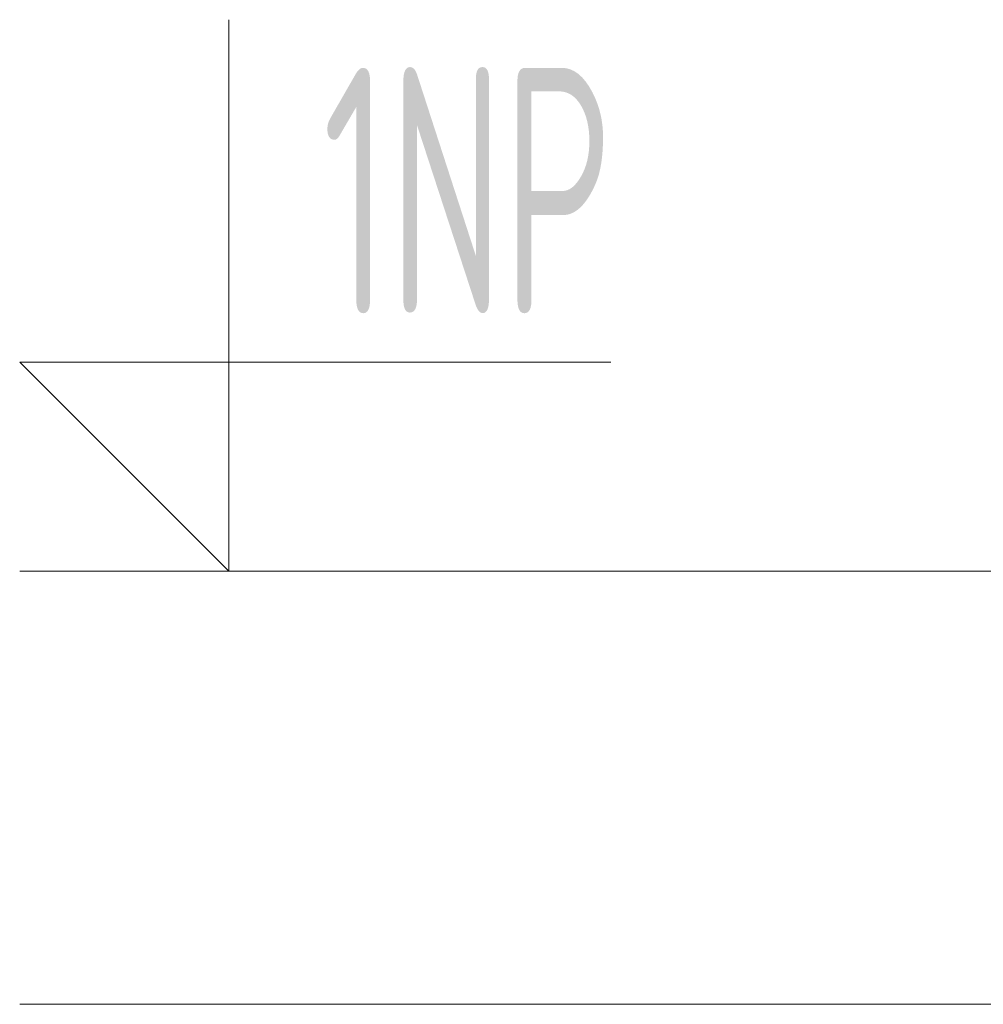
# Model space of a CAD drawing. Header units: millimetres. Extents: x 17747 to 112039, y -74980 to 446921.
# Tile 2 of 256: x 28093 to 28582, y -74980 to -74480. Entities that reach past the tile are written whole.
import ezdxf

# ---------------------------------------------------------------- set-up
doc = ezdxf.new("R2010")
doc.units = ezdxf.units.MM
doc.linetypes.add('phl_thick', pattern=[0])
doc.layers.add('UT_KOTY - DIMENZE', color=7, linetype='Continuous', lineweight=5)
doc.layers.add('VZT_50 POPIS - OBECNE', color=7, linetype='Continuous', lineweight=5)
doc.styles.add('ISOCP 2.5', font='isocp.shx', dxfattribs={"width": 0.6, "height": 2.5})

msp = doc.modelspace()

# ---------------------------------------------------------------- linework, layer by layer
at = {"layer": 'VZT_50 POPIS - OBECNE', "linetype": 'phl_thick'}
for p, q in [((28199.14, -74480.31), (28199.14, -74760.31)), ((28199.14, -74760.31), (28093.07, -74654.24)), ((28093.07, -74654.24), (28393.07, -74654.24)), ((28093.07, -74760.31), (56167.95, -74760.31)), ((28093.07, -74980.31), (56167.95, -74980.31))]:
    msp.add_line(p, q, dxfattribs=at)

# ---------------------------------------------------------------- texts
at = {"layer": 'UT_KOTY - DIMENZE', "linetype": 'phl_thick', "style": 'ISOCP 2.5', "width": 0.6}
msp.add_text('1NP', height=125, dxfattribs=at).set_placement((28246.82, -74629.78))

doc.saveas('drawing.dxf')
